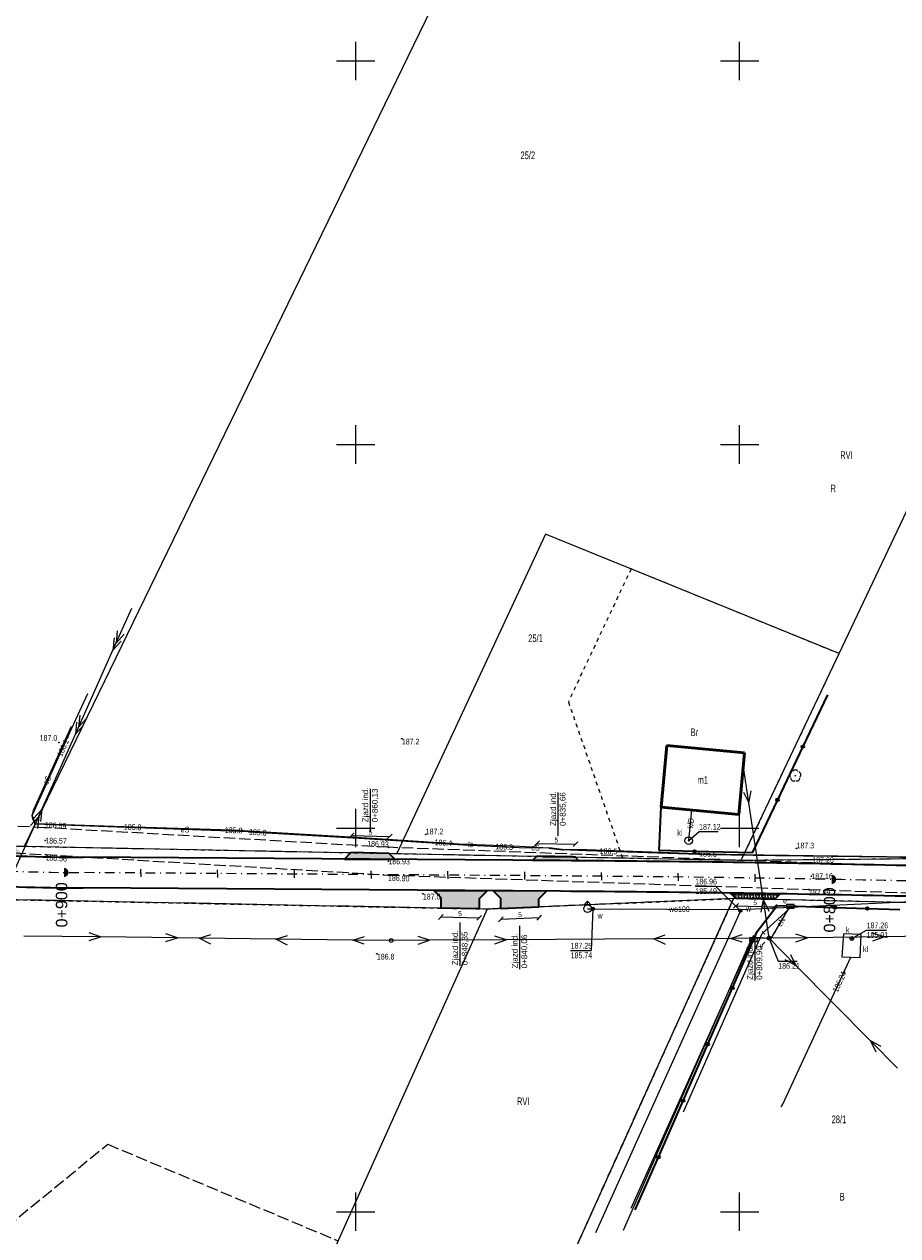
# Model space of a CAD drawing. Header units: millimetres. Extents: x 1024 to 29474, y -14562 to 6512.
# Tile 59 of 83: x 25874 to 25988, y 3012 to 3170. Entities that reach past the tile are written whole.
import ezdxf
from ezdxf.enums import TextEntityAlignment as Align

# ---------------------------------------------------------------- set-up
doc = ezdxf.new("R2010")
doc.units = ezdxf.units.MM
for name, pattern in [('1', [0]), ('2_OTKJ', [2, 1.5, -0.5]), ('3_EGBU_A', [0]), ('4_SUEP_A', [0]), ('4_SUKM', [0]), ('4_SUKP', [0]), ('4_SULO', [0]), ('4_SUTP_A', [0]), ('4_SUWP', [0]), ('DASHDOT', [25.4, 12.7, -6.35, 0, -6.35]), ('EGDE', [0]), ('EGKK', [2, 1.5, -0.5]), ('EGUG', [1, 0.5, -0.5])]:
    doc.linetypes.add(name, pattern=pattern)
for name, color, linetype, lineweight in [('D.O. Kilometraż', 250, 'Continuous', 20), ('D.O. Kr 15x30', 7, 'Continuous', 35), ('D.O. ob 8x30', 4, 'Continuous', 25), ('D.O. opornik 12x25', 1, 'Continuous', 35), ('D.O. oś pikieta', 250, 'DASHDOT', 20), ('D.O. wymiarowanie', 7, 'Continuous', 15), ('Dzialki', 7, 'EGDE', 18), ('EGBB_E_T_0', 7, 'Continuous', 20), ('EGBB_L_0', 7, '3_EGBU_A', 50), ('Kontury', 3, 'EGKK', 18), ('Numery_dzialek', 7, 'Continuous', 9), ('Numery_konturow', 3, 'Continuous', 9), ('Numery_uzytkow', 3, 'Continuous', 9), ('OTK_L_0', 7, '2_OTKJ', 18), ('OTO_L_0', 7, 'Continuous', 35), ('OTR_T_0', 7, 'Continuous', 18), ('OTR_T_1', 7, 'Continuous', 18), ('OTZ_T_0', 3, 'Continuous', 18), ('Podzial_sekcyjny_krzyze', 7, '1', 18), ('SUE_E_T_1', 1, 'Continuous', 0), ('SUE_T_3', 7, 'Continuous', 18), ('SUE_T_4', 1, 'Continuous', 18), ('SUEP_E_T_0', 1, 'Continuous', 0), ('SUEP_L_0', 1, '4_SUEP_A', 18), ('SUER_T_0', 1, 'Continuous', 18), ('SUK_E_T_2', 34, 'Continuous', 0), ('SUK_L_3', 34, '4_SUKM', 18), ('SUK_T_2', 34, 'Continuous', 18), ('SUKP_E_T_0', 34, 'Continuous', 0), ('SUKP_L_0', 34, '4_SUKP', 18), ('SUKR_T_0', 34, 'Continuous', 18), ('SUL_L_1', 7, '4_SULO', 35), ('SUP_E_T_1', 7, 'Continuous', 0), ('SUP_T_2', 7, 'Continuous', 18), ('SUP_T_4', 7, 'Continuous', 18), ('SUTP_E_T_0', 30, 'Continuous', 0), ('SUTP_L_0', 30, '4_SUTP_A', 18), ('SUTR_T_0', 30, 'Continuous', 18), ('SUW_E_T_2', 5, 'Continuous', 0), ('SUW_T_2', 5, 'Continuous', 18), ('SUW_T_5', 5, 'Continuous', 18), ('SUWP_E_T_0', 5, 'Continuous', 0), ('SUWP_L_0', 5, '4_SUWP', 18), ('SUWR_T_0', 5, 'Continuous', 18), ('Uzytki', 3, 'EGUG', 18)]:
    doc.layers.add(name, color=color, linetype=linetype, lineweight=lineweight)
doc.layers.add('D.O. kresk zjazd', color=7, linetype='Continuous', lineweight=18, true_color=0xfacfb6)
doc.styles.get("Standard").update_dxf_attribs({"font": 'arial.ttf'})
doc.dimstyles.new('ISO-25', dxfattribs={"dimscale": 0.25, "dimtxt": 2.5, "dimasz": 2.5, "dimexe": 1.25, "dimexo": 0.625, "dimtad": 1, "dimtxsty": 'Standard', "dimblk": 'OBLIQUE', "dimcen": 2.5, "dimse1": 1, "dimse2": 1, "dimadec": 0, "dimazin": 0, "dimtfac": 1, "dimtmove": 0, "dimatfit": 3, "dimfxl": 1, "dimarcsym": 0})
pattern_1 = [(90, (17153.0421, -0.127), (-0.381, 0.381), [0.254, -0.508]), (90, (17152.9151, 0.254), (-0.381, 0.381), [0.254, -0.508]), (180, (17153.0421, 0), (-0.381, -0.381), [0.508, -0.254]), (135, (17153.0421, 0.127), (-0.381, -0.381), [0.179605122, -0.359210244]), (225, (17153.0421, -0.127), (0.381, -0.381), [0.179605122, -0.359210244])]

# ---------------------------------------------------------------- blocks, each defined once
blk = doc.blocks.new('_Oblique')
at = {"color": 0, "linetype": 'ByBlock', "lineweight": -2}
blk.add_line((-0.5, -0.5), (0.5, 0.5), dxfattribs=at)
blk = doc.blocks.new('*D170')
at = {"layer": 'D.O. wymiarowanie', "color": 0, "lineweight": -2}
blk.add_line((25936.07, 3052.87), (25941.07, 3053.08), dxfattribs=at)
at = {"layer": 'Defpoints', "color": 0}
for p in [(25936.01, 3054.28), (25941.01, 3054.49), (25941.07, 3053.08)]:
    blk.add_point(p, dxfattribs=at)
at = {"layer": 'D.O. wymiarowanie', "color": 0, "lineweight": -2, "xscale": 0.625, "yscale": 0.625, "zscale": 0.625}
for p, rotation in [((25936.07, 3052.87), 182.425279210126), ((25941.07, 3053.08), 2.425279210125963)]:
    blk.add_blockref('_Oblique', p, dxfattribs=dict(at, rotation=rotation))
at = {"layer": 'D.O. wymiarowanie', "color": 0, "insert": (25938.55, 3053.45), "char_height": 0.625, "attachment_point": 5, "rotation": 2.4253}
blk.add_mtext('5', dxfattribs=at)
blk = doc.blocks.new('*D171')
at = {"layer": 'D.O. wymiarowanie', "color": 0, "lineweight": -2}
blk.add_line((25940.78, 3062.76), (25945.78, 3062.66), dxfattribs=at)
at = {"layer": 'Defpoints', "color": 0}
for p in [(25945.78, 3062.66), (25940.75, 3061.08), (25945.74, 3060.98)]:
    blk.add_point(p, dxfattribs=at)
at = {"layer": 'D.O. wymiarowanie', "color": 0, "lineweight": -2, "xscale": 0.625, "yscale": 0.625, "zscale": 0.625}
for p, rotation in [((25940.78, 3062.76), 178.8881683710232), ((25945.78, 3062.66), 358.8881683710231)]:
    blk.add_blockref('_Oblique', p, dxfattribs=dict(at, rotation=rotation))
at = {"layer": 'D.O. wymiarowanie', "color": 0, "insert": (25943.29, 3063.18), "char_height": 0.625, "attachment_point": 5, "rotation": 358.8882}
blk.add_mtext('5', dxfattribs=at)
blk = doc.blocks.new('2_OTRN')
at = {"linetype": 'Continuous'}
blk.add_circle((0, 0), 0.045, dxfattribs=at)
blk = doc.blocks.new('2_OTRS')
at = {"linetype": 'Continuous'}
blk.add_circle((0, 0), 0.045, dxfattribs=at)
blk = doc.blocks.new('2_OTZL')
at = {"linetype": 'Continuous'}
blk.add_circle((0, 0), 0.045, dxfattribs=at)
for centre, start, end in [((-0.36, 0.12), 102.1445, 221.86), ((0, 0.38), 30.1401, 149.8599), ((0.36, 0.12), 318.14, 77.8555), ((-0.22, -0.3), 174.1482, 293.8542), ((0.22, -0.3), 246.1458, 5.8518)]:
    blk.add_arc(centre, 0.375, start, end, dxfattribs=at)
blk = doc.blocks.new('4_SUEO_W')
at = {"linetype": 'Continuous'}
for p, q in [((-0.53035, 0.53035), (-0.8839, 0.8839)), ((0.53035, 0.53035), (0.8839, 0.8839)), ((-0.53035, -0.53035), (-0.8839, -0.8839)), ((0.53035, -0.53035), (0.8839, -0.8839))]:
    blk.add_line(p, q, dxfattribs=at)
blk.add_circle((0, 0), 0.025, dxfattribs=at)
blk = doc.blocks.new('4_SUPP')
at = {"linetype": 'Continuous'}
blk.add_circle((0, 0), 0.25, dxfattribs=at)
blk = doc.blocks.new('4_SUES')
at = {"linetype": 'Continuous'}
for p, q in [((0.5, 0.25), (-0.5, 0.25)), ((-0.5, 0.25), (-0.5, -0.25)), ((0.5, -0.25), (0.5, 0.25)), ((-0.5, -0.25), (0.5, -0.25))]:
    blk.add_line(p, q, dxfattribs=at)
blk = doc.blocks.new('4_SUPS')
at = {"linetype": 'Continuous'}
blk.add_circle((0, 0), 0.0625, dxfattribs=at)
blk = doc.blocks.new('4_SUKM')
at = {"linetype": 'Continuous'}
blk.add_circle((0, 0), 0.5, dxfattribs=at)
blk = doc.blocks.new('4_SUPW')
at = {"linetype": 'Continuous'}
blk.add_circle((0, 0), 0.25, dxfattribs=at)
blk = doc.blocks.new('4_SUWH')
at = {"linetype": 'Continuous'}
for p, q in [((0, 1), (-0.35355, 0.64645)), ((0, 1), (0.35355, 0.64645)), ((0, 0.5), (0, 1))]:
    blk.add_line(p, q, dxfattribs=at)
blk.add_circle((0, 0), 0.5, dxfattribs=at)
blk = doc.blocks.new('4_SUWW')
at = {"linetype": 'Continuous'}
for radius in [0.2, 0.175, 0.15, 0.125, 0.1, 0.075, 0.05, 0.025, 0.00715]:
    blk.add_circle((0, 0), radius, dxfattribs=at)
blk = doc.blocks.new('Wykno-Rudnik')
at = {"layer": 'Dzialki'}
for p, q in [((4720.96, 3062.38), (4795.99, 3216.94)), ((4827.07, 3087.49), (4870.6, 3179.47)), ((4788.82, 3103.07), (4769.49, 3061.43)), ((4827.07, 3087.49), (4788.82, 3103.07)), ((4814.34, 3060.56), (4827.07, 3087.49)), ((4712.03, 3062.55), (4720.96, 3062.38)), ((4720.96, 3062.38), (4769.49, 3061.43)), ((4769.49, 3061.43), (4814.34, 3060.56)), ((4814.34, 3060.56), (4873.87, 3061.15)), ((4781.22, 3054.2), (4717.79, 3055.44)), ((4813.33, 3055.56), (4781.22, 3054.2)), ((4792.9, 3010.31), (4813.33, 3055.56)), ((4869.74, 3054.25), (4813.33, 3055.56)), ((4781.22, 3054.2), (4739.07, 2960.38))]:
    blk.add_line(p, q, dxfattribs=at)
at = {"layer": 'EGBB_L_0', "linetype": '3_EGBU_A'}
for p, q in [((4803.91, 3067.48), (4804.64, 3075.49)), ((4804.64, 3075.49), (4814.74, 3074.57)), ((4814.74, 3074.57), (4814.01, 3066.54)), ((4814.01, 3066.54), (4803.91, 3067.48))]:
    blk.add_line(p, q, dxfattribs=at)
at = {"layer": 'Kontury'}
for p, q in [((4712.03, 3062.55), (4720.96, 3062.38)), ((4720.96, 3062.38), (4769.49, 3061.43)), ((4769.49, 3061.43), (4798.86, 3060.86)), ((4798.86, 3060.86), (4814.34, 3060.56)), ((4814.34, 3060.56), (4873.87, 3061.15)), ((4781.22, 3054.2), (4717.79, 3055.44)), ((4813.33, 3055.56), (4781.22, 3054.2)), ((4792.9, 3010.31), (4813.33, 3055.56)), ((4686.23, 2986.18), (4731.81, 3023.54)), ((4731.81, 3023.54), (4761.79, 3010.97))]:
    blk.add_line(p, q, dxfattribs=at)
at = {"layer": 'OTK_L_0', "linetype": '2_OTKJ'}
for p, q in [((4723.61, 3064.8), (4704.04, 3065.7)), ((4768.39, 3062.24), (4723.61, 3064.8)), ((4703.66, 3062.43), (4723.73, 3061.29)), ((4823.58, 3060.2), (4768.39, 3062.24)), ((4723.73, 3061.29), (4768.33, 3058.63)), ((4823.58, 3060.2), (4837.72, 3059.86)), ((4768.33, 3058.63), (4823.14, 3056.75)), ((4823.14, 3056.75), (4836.03, 3056.3))]:
    blk.add_line(p, q, dxfattribs=at)
at = {"layer": 'OTO_L_0'}
for p, q in [((4825.58, 3082.13), (4822.35, 3075.36)), ((4822.35, 3075.36), (4819.06, 3068.44)), ((4819.06, 3068.44), (4815.76, 3061.52)), ((4803.63, 3061.81), (4803.91, 3067.48)), ((4808.26, 3061.7), (4803.63, 3061.81)), ((4815.76, 3061.52), (4808.26, 3061.7)), ((4816.42, 3051.26), (4819.01, 3054.64)), ((4819.01, 3054.64), (4826.51, 3054.4)), ((4826.51, 3054.4), (4830.76, 3054.26)), ((4830.76, 3054.26), (4835, 3054.12)), ((4813.2, 3043.91), (4816.42, 3051.26)), ((4809.98, 3036.57), (4813.2, 3043.91)), ((4806.76, 3029.22), (4809.98, 3036.57)), ((4803.54, 3021.87), (4806.76, 3029.22)), ((4800.53, 3015), (4803.54, 3021.87))]:
    blk.add_line(p, q, dxfattribs=at)
for centre in [(4822.35, 3075.36), (4819.06, 3068.44), (4808.26, 3061.7), (4826.51, 3054.4), (4830.76, 3054.26), (4813.2, 3043.91), (4809.98, 3036.57), (4806.76, 3029.22), (4803.54, 3021.87)]:
    blk.add_circle(centre, 0.17, dxfattribs=at)
at = {"layer": 'Podzial_sekcyjny_krzyze'}
for p, q in [((4764.12, 3162.24), (4764.12, 3167.24)), ((4814.12, 3162.24), (4814.12, 3167.24)), ((4761.62, 3164.74), (4766.62, 3164.74)), ((4811.62, 3164.74), (4816.62, 3164.74)), ((4764.12, 3112.24), (4764.12, 3117.24)), ((4814.12, 3112.24), (4814.12, 3117.24)), ((4761.62, 3114.74), (4766.62, 3114.74)), ((4811.62, 3114.74), (4816.62, 3114.74)), ((4764.12, 3062.24), (4764.12, 3067.24)), ((4814.12, 3062.24), (4814.12, 3067.24)), ((4761.62, 3064.74), (4766.62, 3064.74)), ((4811.62, 3064.74), (4816.62, 3064.74)), ((4764.12, 3012.24), (4764.12, 3017.24)), ((4814.12, 3012.24), (4814.12, 3017.24)), ((4761.62, 3014.74), (4766.62, 3014.74)), ((4811.62, 3014.74), (4816.62, 3014.74))]:
    blk.add_line(p, q, dxfattribs=at)
at = {"layer": 'SUEP_L_0', "linetype": '4_SUEP_A'}
for p, q in [((4732.5, 3087.95), (4734.94, 3093.43)), ((4733.06, 3090.44), (4732.9, 3088.87)), ((4732.65, 3089.53), (4732.5, 3087.95)), ((4732.5, 3087.95), (4733.56, 3089.12)), ((4732.9, 3088.87), (4733.97, 3090.03)), ((4727.61, 3077), (4732.5, 3087.95)), ((4728.17, 3079.48), (4728.01, 3077.91)), ((4728.01, 3077.91), (4729.08, 3079.07)), ((4722.17, 3067.19), (4727.11, 3078.01)), ((4727.76, 3078.57), (4727.61, 3077)), ((4727.61, 3077), (4728.67, 3078.16)), ((4723.22, 3067.18), (4727.61, 3077)), ((4815.33, 3068.04), (4814.59, 3072.98)), ((4815.33, 3068.04), (4815.6, 3069.59)), ((4814.61, 3069.45), (4815.33, 3068.04)), ((4817.21, 3055.34), (4815.33, 3068.04)), ((4718.33, 3056.22), (4723.22, 3067.18)), ((4721.97, 3066.4), (4722.17, 3067.19)), ((4722.04, 3065.96), (4721.97, 3066.4)), ((4722.16, 3066.01), (4723.22, 3067.18)), ((4723.22, 3067.18), (4723.07, 3065.61)), ((4721.75, 3065.1), (4722.82, 3066.27)), ((4722.35, 3065.24), (4722.04, 3065.96)), ((4734.23, 3064.83), (4722.35, 3065.24)), ((4722.82, 3066.27), (4722.66, 3064.69)), ((4750.22, 3064.26), (4734.23, 3064.83)), ((4750.22, 3064.26), (4765.25, 3063.37)), ((4765.25, 3063.37), (4778.11, 3062.57)), ((4778.11, 3062.57), (4785.4, 3062.21)), ((4785.4, 3062.21), (4789.25, 3062.19)), ((4789.25, 3062.19), (4790.99, 3061.97)), ((4790.99, 3061.97), (4794.19, 3061.82)), ((4794.19, 3061.82), (4810.1, 3061.3)), ((4810.1, 3061.3), (4818.78, 3061.18)), ((4818.78, 3061.18), (4833.34, 3060.99)), ((4833.34, 3060.99), (4848.57, 3060.62)), ((4816.94, 3053.79), (4817.21, 3055.34)), ((4817.95, 3050.4), (4817.21, 3055.34)), ((4817.21, 3055.34), (4817.93, 3053.93)), ((4817.04, 3050.99), (4820.56, 3054.21)), ((4818.26, 3050.43), (4820.71, 3054.56)), ((4820.56, 3054.21), (4820.71, 3054.56)), ((4730.89, 3050.56), (4720.89, 3050.68)), ((4730.89, 3050.56), (4729.39, 3051.08)), ((4740.89, 3050.44), (4739.39, 3050.96)), ((4743.73, 3050.4), (4745.24, 3050.89)), ((4753.73, 3050.28), (4755.24, 3050.76)), ((4763.73, 3050.16), (4765.24, 3050.64)), ((4773.73, 3050.13), (4772.23, 3050.62)), ((4783.73, 3050.19), (4782.23, 3050.68)), ((4802.95, 3050.31), (4804.44, 3050.82)), ((4806.8, 3027.77), (4817.04, 3050.99)), ((4812.95, 3050.37), (4814.44, 3050.88)), ((4815.9, 3050.7), (4815.77, 3050.3)), ((4816.16, 3050.58), (4815.9, 3050.7)), ((4822.95, 3050.46), (4821.44, 3050.94)), ((4832.94, 3050.58), (4831.44, 3051.06)), ((4852.38, 3050.82), (4832.94, 3050.58)), ((4729.38, 3050.08), (4730.89, 3050.56)), ((4740.89, 3050.44), (4730.89, 3050.56)), ((4739.38, 3049.96), (4740.89, 3050.44)), ((4743.73, 3050.4), (4740.89, 3050.44)), ((4753.73, 3050.28), (4743.73, 3050.4)), ((4745.23, 3049.64), (4743.73, 3050.4)), ((4763.73, 3050.16), (4753.73, 3050.28)), ((4755.22, 3049.51), (4753.73, 3050.28)), ((4768.73, 3050.1), (4763.73, 3050.16)), ((4765.23, 3049.64), (4763.73, 3050.16)), ((4773.73, 3050.13), (4768.73, 3050.1)), ((4772.24, 3049.62), (4773.73, 3050.13)), ((4783.73, 3050.19), (4773.73, 3050.13)), ((4782.24, 3049.68), (4783.73, 3050.19)), ((4802.95, 3050.31), (4783.73, 3050.19)), ((4815.6, 3050.24), (4798.94, 3012.32)), ((4800.01, 3015.23), (4815.77, 3050.3)), ((4812.95, 3050.37), (4802.95, 3050.31)), ((4804.45, 3049.57), (4802.95, 3050.31)), ((4817.95, 3050.4), (4812.95, 3050.37)), ((4814.45, 3049.88), (4812.95, 3050.37)), ((4815.94, 3050.21), (4815.6, 3050.24)), ((4815.77, 3050.3), (4815.94, 3050.21)), ((4816.16, 3050.58), (4816.29, 3050.51)), ((4816.29, 3050.51), (4817.95, 3050.4)), ((4822.95, 3050.46), (4817.95, 3050.4)), ((4817.95, 3050.4), (4818.26, 3050.43)), ((4817.95, 3050.4), (4821.46, 3046.84)), ((4821.45, 3049.94), (4822.95, 3050.46)), ((4832.94, 3050.58), (4822.95, 3050.46)), ((4831.45, 3050.06), (4832.94, 3050.58)), ((4821.46, 3046.84), (4820.05, 3047.56)), ((4820.76, 3048.26), (4821.46, 3046.84)), ((4821.46, 3046.84), (4831.16, 3037.01)), ((4831.16, 3037.01), (4834.67, 3033.45)), ((4832.57, 3036.29), (4831.16, 3037.01)), ((4831.16, 3037.01), (4831.86, 3035.59))]:
    blk.add_line(p, q, dxfattribs=at)
at = {"layer": 'SUER_T_0', "linetype": 'Continuous', "lineweight": 0}
for p, q in [((4817.96, 3050.36), (4819.15, 3047.41)), ((4819.15, 3047.41), (4821.62, 3047.41))]:
    blk.add_line(p, q, dxfattribs=at)
at = {"layer": 'SUK_L_3', "linetype": '4_SUKM'}
for p, q in [((4827.63, 3050.96), (4827.41, 3047.99)), ((4829.96, 3050.88), (4827.63, 3050.96)), ((4829.8, 3047.89), (4829.96, 3050.88)), ((4827.41, 3047.99), (4829.8, 3047.89))]:
    blk.add_line(p, q, dxfattribs=at)
at = {"layer": 'SUKP_L_0', "linetype": '4_SUKP'}
for p, q in [((4807.49, 3063.12), (4807.88, 3067.11)), ((4819.76, 3028.76), (4828.62, 3047.94)), ((4819.55, 3028.4), (4819.76, 3028.76))]:
    blk.add_line(p, q, dxfattribs=at)
at = {"layer": 'SUKR_T_0', "linetype": 'Continuous', "lineweight": 0}
for p, q in [((4807.49, 3063.12), (4808.84, 3064.29)), ((4808.84, 3064.29), (4811.34, 3064.29)), ((4828.73, 3050.35), (4830.66, 3051.44)), ((4830.66, 3051.44), (4833.26, 3051.44))]:
    blk.add_line(p, q, dxfattribs=at)
at = {"layer": 'SUL_L_1', "linetype": '4_SULO'}
blk.add_line((4789.25, 3062.19), (4790.99, 3061.97), dxfattribs=at)
at = {"layer": 'SUTP_L_0', "linetype": '4_SUTP_A'}
for p, q in [((4726.63, 3076.62), (4729.24, 3082.3)), ((4722.03, 3066.47), (4726.63, 3076.62)), ((4722.04, 3066.13), (4722.03, 3066.47)), ((4722.42, 3065.29), (4722.04, 3066.13)), ((4733.92, 3064.91), (4722.42, 3065.29)), ((4749.35, 3064.42), (4733.92, 3064.91)), ((4749.35, 3064.42), (4764.85, 3063.53)), ((4764.85, 3063.53), (4777.58, 3062.7)), ((4777.58, 3062.7), (4785.46, 3062.37)), ((4785.46, 3062.37), (4789.25, 3062.19)), ((4789.25, 3062.19), (4790.99, 3061.97)), ((4790.99, 3061.97), (4794.22, 3061.96)), ((4794.22, 3061.96), (4809.84, 3061.4)), ((4809.84, 3061.4), (4817.3, 3061.26)), ((4817.3, 3061.26), (4833.31, 3061.03)), ((4833.31, 3061.03), (4848.64, 3060.79))]:
    blk.add_line(p, q, dxfattribs=at)
at = {"layer": 'SUWP_L_0', "linetype": '4_SUWP'}
for p, q in [((4794.31, 3054.24), (4795.02, 3054.22)), ((4795.02, 3054.22), (4814.28, 3054.14)), ((4814.22, 3053.98), (4795.35, 3012.01)), ((4814.28, 3054.14), (4814.22, 3053.98)), ((4814.28, 3054.14), (4837.31, 3055.23))]:
    blk.add_line(p, q, dxfattribs=at)
at = {"layer": 'SUWR_T_0', "linetype": 'Continuous', "lineweight": 0}
for p, q in [((4808.36, 3057.16), (4810.99, 3057.16)), ((4814.22, 3053.98), (4810.99, 3057.16)), ((4795.02, 3054.22), (4794.77, 3048.79)), ((4792.11, 3048.79), (4794.77, 3048.79))]:
    blk.add_line(p, q, dxfattribs=at)
at = {"layer": 'Uzytki'}
for p, q in [((4799.98, 3098.53), (4791.81, 3081.21)), ((4827.07, 3087.49), (4799.98, 3098.53)), ((4814.34, 3060.56), (4827.07, 3087.49)), ((4791.81, 3081.21), (4798.86, 3060.86)), ((4712.03, 3062.55), (4720.96, 3062.38)), ((4720.96, 3062.38), (4769.49, 3061.43)), ((4769.49, 3061.43), (4798.86, 3060.86)), ((4798.86, 3060.86), (4814.34, 3060.56)), ((4814.34, 3060.56), (4873.87, 3061.15)), ((4717.79, 3055.44), (4781.22, 3054.2)), ((4781.22, 3054.2), (4813.33, 3055.56)), ((4813.33, 3055.56), (4792.9, 3010.31)), ((4869.74, 3054.25), (4813.33, 3055.56))]:
    blk.add_line(p, q, dxfattribs=at)
at = {"layer": 'OTR_T_0'}
for p in [(4723.61, 3064.8), (4723.68, 3063.12), (4768.39, 3062.24), (4723.73, 3061.29), (4768.37, 3060.42), (4823.58, 3060.2), (4768.33, 3058.63), (4823.46, 3058.48), (4823.14, 3056.75)]:
    blk.add_blockref('2_OTRS', p, dxfattribs=at)
at = {"layer": 'OTR_T_1'}
for p in [(4725.46, 3075.9), (4770.13, 3076.4), (4773.23, 3063.93), (4821.53, 3062.1), (4772.86, 3056.19), (4766.87, 3048.37)]:
    blk.add_blockref('2_OTRN', p, dxfattribs=at)
at = {"layer": 'OTZ_T_0'}
blk.add_blockref('2_OTZL', (4821.37, 3071.57), dxfattribs=at)
at = {"layer": 'SUE_T_3'}
for name in ['4_SUEO_W', '4_SUPP']:
    blk.add_blockref(name, (4817.95, 3050.4), dxfattribs=at)
at = {"layer": 'SUE_T_4'}
blk.add_blockref('4_SUES', (4820.71, 3054.56), dxfattribs=at)
at = {"layer": 'SUE_T_4', "rotation": 355.5271810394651}
blk.add_blockref('4_SUES', (4815.94, 3050.21), dxfattribs=at)
at = {"layer": 'SUER_T_0'}
for p in [(4722.35, 3065.24), (4750.22, 3064.26), (4784.6, 3062.25), (4795.89, 3061.77), (4820.5, 3054.21), (4815.77, 3050.3), (4817.96, 3050.36)]:
    blk.add_blockref('4_SUPS', p, dxfattribs=at)
at = {"layer": 'SUK_T_2'}
blk.add_blockref('4_SUKM', (4807.49, 3063.12), dxfattribs=at)
at = {"layer": 'SUKR_T_0'}
for p in [(4807.49, 3063.12), (4828.73, 3050.35), (4827.72, 3045.99)]:
    blk.add_blockref('4_SUPS', p, dxfattribs=at)
at = {"layer": 'SUP_T_2'}
for p in [(4817.95, 3050.4), (4768.73, 3050.1)]:
    blk.add_blockref('4_SUPP', p, dxfattribs=at)
at = {"layer": 'SUP_T_4'}
blk.add_blockref('4_SUPW', (4828.73, 3050.35), dxfattribs=at)
at = {"layer": 'SUTR_T_0'}
for p in [(4726.63, 3076.62), (4722.04, 3066.13), (4733.92, 3064.91), (4749.35, 3064.42), (4776.66, 3062.76), (4808.85, 3061.44)]:
    blk.add_blockref('4_SUPS', p, dxfattribs=at)
at = {"layer": 'SUW_T_2'}
blk.add_blockref('4_SUWH', (4794.31, 3054.24), dxfattribs=at)
at = {"layer": 'SUW_T_5'}
for p in [(4795.02, 3054.22), (4814.22, 3053.98)]:
    blk.add_blockref('4_SUWW', p, dxfattribs=at)
at = {"layer": 'SUWR_T_0'}
for p in [(4795.02, 3054.22), (4814.22, 3053.98)]:
    blk.add_blockref('4_SUPS', p, dxfattribs=at)
at = {"layer": 'EGBB_E_T_0', "width": 0.7}
blk.add_text('m1', height=1, dxfattribs=at).set_placement((4809.33, 3071.02), align=Align.MIDDLE)
at = {"layer": 'Numery_dzialek', "width": 0.7}
for s, p in [('25/2', (4785.58, 3152.93)), ('25/1', (4786.58, 3089.99)), ('28/1', (4826.1, 3027.29))]:
    blk.add_text(s, height=1, dxfattribs=at).set_placement(p, align=Align.TOP_LEFT)
at = {"layer": 'Numery_konturow', "width": 0.7}
for p in [(4827.22, 3113.87), (4785.12, 3029.64)]:
    blk.add_text('RVI', height=1, dxfattribs=at).set_placement(p, align=Align.TOP_LEFT)
at = {"layer": 'Numery_uzytkow', "width": 0.7}
for s, p in [('R', (4825.95, 3109.51)), ('Br', (4807.74, 3077.73)), ('B', (4827.16, 3017.21))]:
    blk.add_text(s, height=1, dxfattribs=at).set_placement(p, align=Align.TOP_LEFT)
at = {"layer": 'OTR_T_0', "lineweight": 9, "width": 0.7}
blk.add_text('186.59', height=0.75, rotation=356.73, dxfattribs=at).set_placement((4723.61, 3064.8))
for s, rotation, p in [('186.57', 359.01, (4723.68, 3063.12)), ('186.93', 359.3, (4768.37, 3060.42))]:
    blk.add_text(s, height=0.75, rotation=rotation, dxfattribs=at).set_placement(p, align=Align.MIDDLE_LEFT)
blk.add_text('186.93', height=0.75, rotation=357.88, dxfattribs=at).set_placement((4768.39, 3062.24), align=Align.RIGHT)
for s, rotation, p in [('186.56', 356.59, (4723.73, 3061.29)), ('186.90', 358.04, (4768.33, 3058.63))]:
    blk.add_text(s, height=0.75, rotation=rotation, dxfattribs=at).set_placement(p, align=Align.TOP_LEFT)
blk.add_text('187.20', height=0.75, dxfattribs=at).set_placement((4823.58, 3060.2))
blk.add_text('187.16', height=0.75, dxfattribs=at).set_placement((4823.46, 3058.48), align=Align.MIDDLE_LEFT)
blk.add_text('187.09', height=0.75, dxfattribs=at).set_placement((4823.14, 3056.75), align=Align.TOP_LEFT)
at = {"layer": 'OTR_T_1', "lineweight": 9, "width": 0.7}
blk.add_text('187.0', height=0.75, dxfattribs=at).set_placement((4725.24, 3076.12), align=Align.RIGHT)
for s, p in [('187.2', (4770.13, 3076.4)), ('187.0', (4772.86, 3056.19)), ('186.8', (4766.87, 3048.37))]:
    blk.add_text(s, height=0.75, dxfattribs=at).set_placement(p, align=Align.TOP_LEFT)
for s, p in [('187.2', (4773.23, 3063.93)), ('187.3', (4821.53, 3062.1))]:
    blk.add_text(s, height=0.75, dxfattribs=at).set_placement(p)
at = {"layer": 'SUE_E_T_1', "lineweight": 9, "width": 0.7}
blk.add_text('e', height=0.75, dxfattribs=at).set_placement((4820.28, 3054.94), align=Align.RIGHT)
blk.add_text('e', height=0.75, dxfattribs=at).set_placement((4816.71, 3049.78), align=Align.TOP_LEFT)
at = {"layer": 'SUEP_E_T_0', "lineweight": 9, "width": 0.7}
for s, rotation, p in [('eS', 65.4604, (4723.91, 3071)), ('eS', 357.9584, (4741.88, 3064.56)), ('eS', 359.7024, (4787.53, 3062.2)), ('eN', 59.3055, (4819.5, 3052.52))]:
    blk.add_text(s, height=0.75, rotation=rotation, dxfattribs=at).set_placement(p, align=Align.MIDDLE)
at = {"layer": 'SUER_T_0', "lineweight": 9, "width": 0.7}
for s, rotation, p in [('185.8', 356.6112, (4750.22, 3064.26)), ('186.5', 358.128, (4795.89, 3061.77))]:
    blk.add_text(s, height=0.75, rotation=rotation, dxfattribs=at).set_placement(p, align=Align.MIDDLE_LEFT)
blk.add_text('186.3', height=0.75, rotation=357.1729, dxfattribs=at).set_placement((4784.6, 3062.25), align=Align.MIDDLE_RIGHT)
blk.add_text('186.21', height=0.75, dxfattribs=at).set_placement((4819.15, 3047.16), align=Align.TOP_LEFT)
at = {"layer": 'SUK_E_T_2', "lineweight": 9, "width": 0.7}
blk.add_text('kl', height=0.75, dxfattribs=at).set_placement((4806.65, 3063.78), align=Align.RIGHT)
blk.add_text('kl', height=0.75, dxfattribs=at).set_placement((4830.19, 3048.59))
at = {"layer": 'SUKP_E_T_0', "lineweight": 9, "width": 0.7}
blk.add_text('klD', height=0.75, rotation=84.4678, dxfattribs=at).set_placement((4807.71, 3065.4), align=Align.MIDDLE)
at = {"layer": 'SUKR_T_0', "lineweight": 9, "width": 0.7}
blk.add_text('187.12', height=0.75, dxfattribs=at).set_placement((4808.84, 3064.54))
for s, p in [('187.26', (4830.66, 3052.44)), ('185.01', (4830.66, 3051.19))]:
    blk.add_text(s, height=0.75, dxfattribs=at).set_placement(p, align=Align.TOP_LEFT)
blk.add_text('186.24', height=0.75, rotation=65.21, dxfattribs=at).set_placement((4827.72, 3045.99), align=Align.MIDDLE_RIGHT)
at = {"layer": 'SUP_E_T_1', "lineweight": 9, "width": 0.7}
blk.add_text('k', height=0.75, dxfattribs=at).set_placement((4828.43, 3051.1), align=Align.RIGHT)
at = {"layer": 'SUTP_E_T_0', "lineweight": 9, "width": 0.7}
blk.add_text('ts', height=0.75, rotation=357.6, dxfattribs=at).set_placement((4779.09, 3062.64), align=Align.MIDDLE)
at = {"layer": 'SUTR_T_0', "lineweight": 9, "width": 0.7}
for s, rotation, p in [('186.1', 65.6199, (4726.46, 3076.25)), ('185.8', 358.1811, (4749.35, 3064.42)), ('186.4', 356.2696, (4776.66, 3062.76))]:
    blk.add_text(s, height=0.75, rotation=rotation, dxfattribs=at).set_placement(p, align=Align.MIDDLE_RIGHT)
for s, rotation, p in [('185.8', 358.1811, (4733.92, 3064.91)), ('186.6', 357.9467, (4808.85, 3061.44))]:
    blk.add_text(s, height=0.75, rotation=rotation, dxfattribs=at).set_placement(p, align=Align.MIDDLE_LEFT)
at = {"layer": 'SUW_E_T_2', "lineweight": 9, "width": 0.7}
blk.add_text('w', height=0.75, dxfattribs=at).set_placement((4814.94, 3053.86))
blk.add_text('w', height=0.75, dxfattribs=at).set_placement((4795.61, 3053.71), align=Align.TOP_LEFT)
at = {"layer": 'SUWP_E_T_0', "lineweight": 9, "width": 0.7}
blk.add_text('wo100', height=0.75, rotation=359.762, dxfattribs=at).set_placement((4806.27, 3054.18), align=Align.MIDDLE)
at = {"layer": 'SUWR_T_0', "lineweight": 9, "width": 0.7}
for s, p in [('186.96', (4808.36, 3058.16)), ('185.49', (4808.36, 3056.91)), ('187.25', (4792.11, 3049.79)), ('185.74', (4792.11, 3048.54))]:
    blk.add_text(s, height=0.75, dxfattribs=at).set_placement(p, align=Align.TOP_LEFT)
blk = doc.blocks.new('*D193')
at = {"layer": 'D.O. wymiarowanie', "color": 0, "lineweight": -2}
blk.add_line((25928.24, 3053.16), (25933.24, 3053.06), dxfattribs=at)
at = {"layer": 'Defpoints', "color": 0}
for p in [(25928.27, 3054.32), (25933.26, 3054.22), (25933.24, 3053.06)]:
    blk.add_point(p, dxfattribs=at)
at = {"layer": 'D.O. wymiarowanie', "color": 0, "lineweight": -2, "xscale": 0.625, "yscale": 0.625, "zscale": 0.625}
for p, rotation in [((25928.24, 3053.16), 178.8800611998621), ((25933.24, 3053.06), 358.8800611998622)]:
    blk.add_blockref('_Oblique', p, dxfattribs=dict(at, rotation=rotation))
at = {"layer": 'D.O. wymiarowanie', "color": 0, "insert": (25930.75, 3053.58), "char_height": 0.625, "attachment_point": 5, "rotation": 358.8801}
blk.add_mtext('5', dxfattribs=at)
blk = doc.blocks.new('*D195')
at = {"layer": 'D.O. wymiarowanie', "color": 0, "lineweight": -2}
blk.add_line((25916.58, 3063.76), (25921.58, 3063.67), dxfattribs=at)
at = {"layer": 'Defpoints', "color": 0}
for p in [(25921.58, 3063.67), (25916.54, 3061.55), (25921.53, 3061.45)]:
    blk.add_point(p, dxfattribs=at)
at = {"layer": 'D.O. wymiarowanie', "color": 0, "lineweight": -2, "xscale": 0.625, "yscale": 0.625, "zscale": 0.625}
for p, rotation in [((25916.58, 3063.76), 178.8785485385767), ((25921.58, 3063.67), 358.8785485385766)]:
    blk.add_blockref('_Oblique', p, dxfattribs=dict(at, rotation=rotation))
at = {"layer": 'D.O. wymiarowanie', "color": 0, "insert": (25919.09, 3064.19), "char_height": 0.625, "attachment_point": 5, "rotation": 358.8785}
blk.add_mtext('5', dxfattribs=at)
blk = doc.blocks.new('*D196')
at = {"layer": 'D.O. wymiarowanie', "color": 0, "lineweight": -2}
blk.add_line((25966.68, 3054.6), (25971.68, 3054.5), dxfattribs=at)
at = {"layer": 'Defpoints', "color": 0}
for p in [(25966.7, 3055.55), (25971.69, 3055.46), (25971.68, 3054.5)]:
    blk.add_point(p, dxfattribs=at)
at = {"layer": 'D.O. wymiarowanie', "color": 0, "lineweight": -2, "xscale": 0.625, "yscale": 0.625, "zscale": 0.625}
for p, rotation in [((25966.68, 3054.6), 178.857128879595), ((25971.68, 3054.5), 358.857128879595)]:
    blk.add_blockref('_Oblique', p, dxfattribs=dict(at, rotation=rotation))
at = {"layer": 'D.O. wymiarowanie', "color": 0, "insert": (25969.19, 3055.03), "char_height": 0.625, "attachment_point": 5, "rotation": 358.8571}
blk.add_mtext('5', dxfattribs=at)

msp = doc.modelspace()

# ---------------------------------------------------------------- hatches: boundary and pattern name
at = {"layer": 'D.O. kresk zjazd'}
h = msp.add_hatch(dxfattribs=at)
h.set_pattern_fill('FINETTA', color=256, scale=0.005, angle=90, style=2)
h.set_pattern_definition(pattern_1)
h.paths.add_polyline_path([(25780.922, 3065.69), (25781.591, 3064.876), (25781.815, 3064.603), (25781.671, 3063.203), (25786.672, 3062.742), (25786.812, 3064.1), (25787.074, 3064.313), (25787.897, 3064.982), (25786.891, 3065.086), (25785.46, 3065.234), (25782.231, 3065.566, 0.0045052)])
h.paths.add_polyline_path([(26080.312, 3053.122), (26079.569, 3053.883), (26079.563, 3053.889), (26079.569, 3053.883, 0.0004951), (26080.563, 3053.869, 0.0029774), (26086.542, 3053.825), (26085.789, 3053.077), (26085.539, 3052.828), (26085.534, 3051.247), (26080.535, 3051.347), (26080.552, 3052.877)])
h.paths.add_polyline_path([(25928.058, 3055.87), (25928.275, 3055.65), (25928.27, 3054.32), (25928.266, 3054.32), (25928.27, 3054.32), (25930.765, 3054.271), (25933.265, 3054.222), (25933.274, 3055.585), (25934.28, 3056.577), (25927.313, 3056.625)])
h.paths.add_polyline_path([(25935.071, 3056.572), (25936.022, 3055.607), (25936.013, 3054.276), (25937.761, 3054.35), (25941.008, 3054.488), (25941.016, 3055.527), (25941.271, 3055.779), (25942.026, 3056.524)])
h.paths.add_polyline_path([(26014.755, 3059.295), (26014.754, 3059.294), (26021.747, 3059.138), (26021.744, 3059.141), (26021.013, 3059.907), (26020.769, 3060.163), (26020.79, 3061.092), (26015.79, 3061.042), (26015.772, 3060.242), (26015.542, 3060.027)])
h.paths.add_polyline_path([(26276.73, 3057.225, 0.0001664), (26277.729, 3057.262), (26282.472, 3057.435), (26283.715, 3057.481), (26283.051, 3056.706), (26282.752, 3056.357), (26282.777, 3055.676), (26277.784, 3055.93), (26277.772, 3056.262)])
h.paths.add_polyline_path([(25866.984, 3061.353), (25867.763, 3062.066), (25867.996, 3062.28), (25868.006, 3062.497), (25873.005, 3062.401), (25872.995, 3062.11), (25873.237, 3061.852), (25873.962, 3061.08), (25867.953, 3061.307, -0.0006976)])
h.paths.add_polyline_path([(26270.642, 3057.019), (26271.416, 3056.293), (26271.674, 3056.052), (26271.674, 3056.022), (26275.574, 3056.042), (26275.57, 3056.183), (26276.534, 3057.218), (26270.642, 3057.019)])
h.paths.add_polyline_path([(25915.68, 3060.706), (25922.316, 3060.66), (25921.571, 3061.415), (25921.535, 3061.452), (25916.536, 3061.55), (25916.435, 3061.451)])
h = msp.add_hatch(dxfattribs=at)
h.set_pattern_fill('FINETTA', color=256, scale=0.005, angle=90, style=2)
h.set_pattern_definition(pattern_1)
h.paths.add_polyline_path([(26064.466, 3058.204), (26070.464, 3058.073), (26071.463, 3058.051), (26071.463, 3058.051), (26070.73, 3058.817), (26070.486, 3059.073), (26070.508, 3060.083), (26065.51, 3060.205), (26065.488, 3059.194), (26065.224, 3058.938), (26064.466, 3058.204)])
h.paths.add_polyline_path([(26039.886, 3053.992), (26040.13, 3053.737), (26040.122, 3053.339), (26045.253, 3053.069), (26045.265, 3053.624), (26045.52, 3053.869), (26046.287, 3054.602), (26039.152, 3054.759)])
h.paths.add_polyline_path([(26138.929, 3054.626), (26139.676, 3053.889), (26139.946, 3053.622), (26139.953, 3053.202), (26144.959, 3053.453), (26144.955, 3053.727), (26145.202, 3053.982), (26145.942, 3054.745)])
h.paths.add_polyline_path([(26002.791, 3054.806), (26008.002, 3054.691), (26008.769, 3055.425), (26001.988, 3055.574)])
h.paths.add_polyline_path([(26108.698, 3058.577), (26108.898, 3058.58), (26112.794, 3058.652), (26113.678, 3058.669), (26114.154, 3058.208), (26108.245, 3058.109)])
h.paths.add_polyline_path([(25940.195, 3060.536), (25946.229, 3060.494), (25945.788, 3060.938), (25945.745, 3060.982), (25945.495, 3060.987), (25940.745, 3061.079), (25940.658, 3060.993)])
h.paths.add_polyline_path([(26002.791, 3054.806), (26002.886, 3054.714), (26007.905, 3054.598), (26008.002, 3054.691)])
h = msp.add_hatch(dxfattribs=at)
h.set_pattern_fill('FINETTA', color=256, scale=0.005, angle=90, style=2)
h.set_pattern_definition([(90, (17153.0421, -0.127), (-0.381, 0.381), [0.254, -0.508]), (90, (17152.9151, 0.254), (-0.381, 0.381), [0.254, -0.508]), (180, (17153.0421, 0), (-0.381, -0.381), [0.508, -0.254]), (135, (17153.0421, 0.127), (-0.381, -0.381), [0.179605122, -0.359210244]), (225, (17153.0421, -0.127), (0.381, -0.381), [0.179605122, -0.359210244])])
h.paths.add_polyline_path([(25965.942, 3056.277), (25972.448, 3056.177), (25971.695, 3055.455, -0.0000135), (25966.695, 3055.556)])
at = {"layer": 'D.O. oś pikieta', "ltscale": 0.3}
h = msp.add_hatch(color=256, dxfattribs=at)
h.dxf.hatch_style = 1
h.paths.add_polyline_path([(25879.14, 3059.569, -0.4142136), (25879.743, 3058.972, -0.4142136), (25879.146, 3058.369), (25879.143, 3058.969)])
h = msp.add_hatch(color=256, dxfattribs=at)
h.dxf.hatch_style = 1
h.paths.add_polyline_path([(25979.135, 3058.658, -0.4142136), (25979.738, 3058.061, -0.4142136), (25979.141, 3057.458), (25979.138, 3058.058)])

# ---------------------------------------------------------------- linework, layer by layer
at = {"layer": 'D.O. Kilometraż', "ltscale": 0.3}
for p, q in [((25919.035, 3069.856), (25919.035, 3064.213)), ((25943.495, 3069.381), (25943.495, 3063.738)), ((25930.732, 3052.423), (25930.732, 3046.78)), ((25938.477, 3052.022), (25938.477, 3046.378)), ((25969.162, 3050.529), (25969.162, 3044.885))]:
    msp.add_line(p, q, dxfattribs=at)
at = {"layer": 'D.O. Kr 15x30'}
for p, q in [((25943.85, 3060.511), (25881.672, 3060.941)), ((25943.823, 3056.511), (25881.644, 3056.941))]:
    msp.add_line(p, q, dxfattribs=at)
for centre, radius, start, end in [((25884.078, 3408.933), 348, 264.11449, 269.60374), ((25923.089, 58.583), 3002, 88.743718, 89.603744), ((25884.078, 3408.933), 352, 264.11449, 269.60374), ((25923.089, 58.583), 2998, 88.743718, 89.603744)]:
    msp.add_arc(centre, radius, start, end, dxfattribs=at)
at = {"layer": 'D.O. opornik 12x25', "color": 6}
for p, q in [((25915.68, 3060.706), (25916.536, 3061.55)), ((25921.535, 3061.452), (25916.536, 3061.55)), ((25922.316, 3060.66), (25921.535, 3061.452)), ((25940.195, 3060.536), (25940.745, 3061.079)), ((25945.495, 3060.987), (25940.745, 3061.079)), ((25945.495, 3060.987), (25945.745, 3060.982)), ((25946.232, 3060.491), (25945.745, 3060.982)), ((25928.275, 3055.65), (25927.313, 3056.625)), ((25928.27, 3054.32), (25928.275, 3055.65)), ((25933.265, 3054.222), (25933.274, 3055.585)), ((25933.274, 3055.585), (25934.284, 3056.581)), ((25935.071, 3056.572), (25936.022, 3055.607)), ((25936.022, 3055.607), (25936.013, 3054.276)), ((25941.008, 3054.488), (25941.016, 3055.527)), ((25941.016, 3055.527), (25942.026, 3056.524)), ((25966.696, 3055.555), (25965.937, 3056.281)), ((25971.695, 3055.439), (25966.696, 3055.555)), ((25971.695, 3055.455), (25972.448, 3056.177)), ((25933.265, 3054.222), (25928.266, 3054.32)), ((25936.013, 3054.276), (25941.008, 3054.488))]:
    msp.add_line(p, q, dxfattribs=at)
at = {"layer": 'D.O. opornik 12x25'}
for p, q in [((25915.68, 3060.706), (25922.316, 3060.66)), ((25946.232, 3060.491), (25940.195, 3060.536)), ((25941.495, 3061.065), (25945.495, 3060.987)), ((25927.313, 3056.625), (25934.28, 3056.577)), ((25942.026, 3056.524), (25935.071, 3056.572)), ((25965.942, 3056.277), (25972.448, 3056.177))]:
    msp.add_line(p, q, dxfattribs=at)
at = {"layer": 'D.O. oś pikieta', "ltscale": 0.1}
msp.add_line((25943.836, 3058.511), (25881.658, 3058.941), dxfattribs=at)
msp.add_line((25943.836, 3058.511), (25881.658, 3058.941), dxfattribs=at)
at = {"layer": 'D.O. oś pikieta', "color": 0, "ltscale": 0.1}
for p, q in [((25889.128, 3059.389), (25889.156, 3058.39)), ((25899.128, 3059.32), (25899.156, 3058.321)), ((25909.128, 3059.251), (25909.156, 3058.251)), ((25919.128, 3059.182), (25919.156, 3058.182)), ((25929.127, 3059.113), (25929.155, 3058.113)), ((25939.127, 3059.044), (25939.155, 3058.044)), ((25949.127, 3058.97), (25949.155, 3057.97)), ((25959.126, 3058.866), (25959.154, 3057.866)), ((25969.125, 3058.729), (25969.153, 3057.73))]:
    msp.add_line(p, q, dxfattribs=at)
at = {"layer": 'D.O. oś pikieta', "ltscale": 0.1}
for centre, radius, start, end in [((25884.078, 3408.933), 350, 264.11449, 269.60374), ((25884.078, 3408.933), 350, 264.11449, 269.60374), ((25923.089, 58.583), 3000, 88.743718, 89.603744), ((25923.089, 58.583), 3000, 88.743718, 89.603744)]:
    msp.add_arc(centre, radius, start, end, dxfattribs=at)

# ---------------------------------------------------------------- block references
at = {"layer": 'D.O. ob 8x30'}
msp.add_blockref('Wykno-Rudnik', (21153.042, 0), dxfattribs=at)

# ---------------------------------------------------------------- texts
at = {"layer": 'D.O. Kilometraż', "ltscale": 0.3, "attachment_point": 1}
for s, insert, char_height, width, rotation in [('Zjazd ind. 0+860,13', (25918.032, 3065.498), 0.75, 8.52308, 90.17369), ('Zjazd ind. 0+835,66', (25942.492, 3065.023), 0.75, 8.52308, 90.17369), ('0+900', (25878.104, 3051.798), 1.5, 6.8462, 90.16059), ('0+800', (25978.124, 3051.137), 1.5, 6.8462, 90.16059), ('Zjazd ind. 0+848,35', (25929.728, 3046.859), 0.75, 8.52308, 90.17369), ('Zjazd ind. 0+840,06', (25937.495, 3046.458), 0.75, 8.52308, 90.17369), ('Zjazd ind. 0+809,90', (25968.106, 3044.965), 0.75, 8.52308, 90.17369)]:
    msp.add_mtext(s, dxfattribs=dict(at, insert=insert, char_height=char_height, width=width, rotation=rotation))

# ---------------------------------------------------------------- dimensions: what is measured, and where the dimension line sits
at = {"layer": 'D.O. wymiarowanie'}
for p1, p2, distance, override, picture, middle in [((25916.536, 3061.55), (25921.535, 3061.452), 2.215, {"dimblk": 'Oblique'}, '*D195', (25919.088, 3064.189)), ((25966.696, 3055.555), (25971.695, 3055.455), -0.954, {"dimblk": 'Oblique'}, '*D196', (25969.186, 3055.025)), ((25928.266, 3054.32), (25933.265, 3054.222), -1.163, {"dimtxsty": 'Standard', "dimblk": 'Oblique'}, '*D193', (25930.752, 3053.582))]:
    dim = msp.add_aligned_dim(p1=p1, p2=p2, distance=distance, dimstyle='ISO-25', override=override, dxfattribs=at)
    dim.commit()
    dim.dimension.update_dxf_attribs({"geometry": picture, "text_midpoint": middle})
for p1, p2, distance, picture, middle in [((25940.745, 3061.079), (25945.745, 3060.982), 1.68, '*D171', (25943.287, 3063.184)), ((25936.013, 3054.276), (25941.008, 3054.488), -1.407, '*D170', (25938.55, 3053.45))]:
    dim = msp.add_aligned_dim(p1=p1, p2=p2, distance=distance, dimstyle='ISO-25', dxfattribs=at)
    dim.commit()
    dim.dimension.update_dxf_attribs({"geometry": picture, "text_midpoint": middle})

doc.saveas('drawing.dxf')
